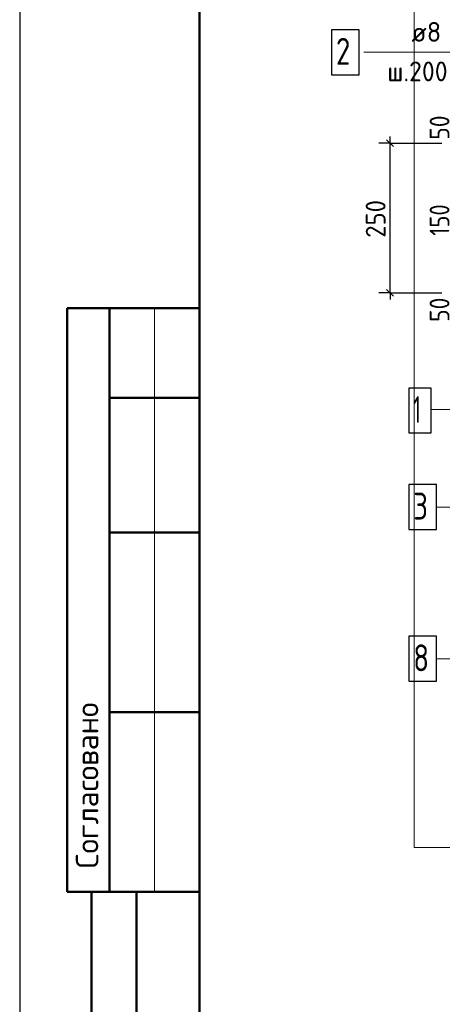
# Model space of a CAD drawing. Header units: millimetres. Extents: x 0 to 50412, y 0 to 35640.
# Tile 2 of 19: x 0 to 5642, y 9300 to 22452. Entities that reach past the tile are written whole.
import ezdxf

# ---------------------------------------------------------------- set-up
doc = ezdxf.new("R2010")
doc.units = ezdxf.units.MM
doc.linetypes.add('______2', pattern=[324, 240, -84])
doc.layers.add('Standard', color=7, linetype='Continuous', lineweight=25)
doc.layers.add('Позиционная метка линия выноска', color=7, linetype='Continuous', lineweight=13)
for name, color, linetype, true_color in [('Стена фоновая арматура У1', 7, '______2', 0xa0a0a0), ('Стена фоновая арматура Х1', 7, '______2', 0xa0a0a0), ('Стена фоновая затяжка С-обр.', 7, '______2', 0xa0a0a0), ('Стена Хомут', 7, '______2', 0xa0a0a0)]:
    doc.layers.add(name, color=color, linetype=linetype, true_color=true_color)
doc.styles.add('ISOCPEUR', font='txt')

msp = doc.modelspace()

# ---------------------------------------------------------------- linework, layer by layer
at = {"layer": 'Standard', "color": 7, "linetype": 'Continuous', "lineweight": 25, "transparency": 33554687}
for p, q in [((2400, 35040), (2400, 1270)), ((4989, 20758), (4899, 20848)), ((4989, 18758), (4899, 18848))]:
    msp.add_line(p, q, dxfattribs=at)
at = {"layer": 'Standard', "color": 7, "linetype": 'Continuous', "lineweight": -3, "transparency": 33554687}
for p, q in [((4944, 20803), (4794, 20803)), ((4944, 20803), (4944, 20893)), ((4944, 20803), (5094, 20803)), ((4944, 20803), (5637, 20803)), ((4944, 18803), (4794, 18803)), ((4944, 18803), (5094, 18803)), ((4944, 18803), (5637, 18803)), ((4944, 18803), (4944, 18713))]:
    msp.add_line(p, q, dxfattribs=at)
at = {"layer": 'Standard', "color": 7, "linetype": 'Continuous', "lineweight": 50, "transparency": 33554687}
for p, q in [((7, 18600), (0, 18600)), ((2400, 18600), (632, 18600)), ((632, 18600), (632, 10800)), ((632, 18600), (632, 10800)), ((1200, 18600), (1200, 10800)), ((2400, 17400), (1200, 17400)), ((2400, 15600), (1200, 15600)), ((2400, 13200), (1200, 13200)), ((0, 10800), (7, 10800)), ((632, 10800), (2400, 10800)), ((960, 600), (960, 10800)), ((960, 600), (960, 10800)), ((1560, 600), (1560, 10800))]:
    msp.add_line(p, q, dxfattribs=at)
at = {"layer": 'Standard', "color": 7, "linetype": 'Continuous', "lineweight": 13, "transparency": 33554687}
msp.add_line((1800, 18600), (1800, 10800), dxfattribs=at)
at = {"layer": 'Standard', "color": 7, "linetype": 'Continuous', "lineweight": 25, "transparency": 33554687}
msp.add_lwpolyline([(0, 0), (50400, 0), (50400, 35640), (0, 35640), (0, 0)], close=True, dxfattribs=at)
at = {"layer": 'Standard', "color": 7, "linetype": 'Continuous', "lineweight": 50, "transparency": 33554687}
msp.add_lwpolyline([(2400, 35040), (49800, 35040), (49800, 600), (2400, 600), (2400, 35040)], close=True, dxfattribs=at)
at = {"layer": 'Standard', "color": 254, "linetype": 'Continuous', "lineweight": 18, "true_color": 0xc4c4ff, "transparency": 33554687}
msp.add_lwpolyline([(5268, 11394), (15995, 11394), (15995, 23061), (5268, 23061), (5268, 11394)], dxfattribs=at)
at = {"layer": 'Standard', "color": 7, "linetype": 'Continuous', "lineweight": -3, "transparency": 33554687}
msp.add_lwpolyline([(4944, 18803), (4944, 19429), (4944, 19429), (4944, 20803)], dxfattribs=at)
at = {"layer": 'Позиционная метка линия выноска', "color": 7, "linetype": 'Continuous', "lineweight": 13, "transparency": 33554687}
msp.add_line((5566, 13916), (11325, 13916), dxfattribs=at)
for points in [[(7200, 19123), (7200, 22017), (4594, 22017)], [(8541, 20403), (9220, 19724), (9220, 17244), (5494, 17244)], [(5566, 15942), (9430, 15942), (9750, 15942), (9750, 18422), (10160, 19499)]]:
    msp.add_lwpolyline(points, dxfattribs=at)
at = {"layer": 'Стена фоновая арматура У1', "color": 7, "linetype": 'Continuous', "lineweight": 25, "transparency": 33554687}
msp.add_lwpolyline([(4162, 21717), (4534, 21717), (4534, 22317), (4162, 22317), (4162, 21717)], dxfattribs=at)
at = {"layer": 'Стена фоновая арматура Х1', "color": 7, "linetype": 'Continuous', "lineweight": 25, "transparency": 33554687}
msp.add_lwpolyline([(5194, 16932), (5494, 16932), (5494, 17532), (5194, 17532), (5194, 16932)], dxfattribs=at)
at = {"layer": 'Стена фоновая затяжка С-обр.', "color": 7, "linetype": 'Continuous', "lineweight": 25, "transparency": 33554687}
msp.add_lwpolyline([(5194, 15642), (5566, 15642), (5566, 16242), (5194, 16242), (5194, 15642)], dxfattribs=at)
at = {"layer": 'Стена Хомут', "color": 7, "linetype": 'Continuous', "lineweight": 25, "transparency": 33554687}
msp.add_lwpolyline([(5194, 13616), (5566, 13616), (5566, 14216), (5194, 14216), (5194, 13616)], dxfattribs=at)

# ---------------------------------------------------------------- texts
at = {"layer": 'Standard', "color": 7, "linetype": 'Continuous', "lineweight": 25, "transparency": 33554687, "char_height": 264, "attachment_point": 7, "rotation": 90, "style": 'ISOCPEUR'}
for s, insert, width in [('\\W0.87;50', (5737, 20848), 484.72), ('\\W0.91;250', (4884, 19539), 674.39), ('\\W0.83;150', (5737, 19566), 610.29), ('\\W0.87;50', (5737, 18415), 484.71)]:
    msp.add_mtext(s, dxfattribs=dict(at, insert=insert, width=width))
at = {"layer": 'Standard', "color": 7, "linetype": 'Continuous', "lineweight": 50, "transparency": 33554687, "insert": (1050, 11114), "char_height": 300, "width": 2486.25, "attachment_point": 7, "rotation": 90, "style": 'ISOCPEUR'}
msp.add_mtext('\\A1;{\\fISOCPEUR|i0|b0;\\H300.000000;\\W1.000000;\\C7;Согласовано}\\P', dxfattribs=at)
at = {"layer": 'Стена фоновая арматура У1', "color": 7, "linetype": 'Continuous', "lineweight": 13, "transparency": 33554687, "attachment_point": 7, "style": 'ISOCPEUR'}
for s, insert, char_height, width in [('\\W0.97;ø8 L=п.м. ', (5230, 22157), 264, 1790.25), ('\\W0.78;2', (4222, 21849), 360, 391.71), ('\\W0.95;ш.200 ', (4907, 21629), 264, 1154.56)]:
    msp.add_mtext(s, dxfattribs=dict(at, insert=insert, char_height=char_height, width=width))
at = {"layer": 'Стена фоновая арматура Х1', "color": 7, "linetype": 'Continuous', "lineweight": 13, "transparency": 33554687, "insert": (5254, 17064), "char_height": 360, "width": 279.99, "attachment_point": 7, "style": 'ISOCPEUR'}
msp.add_mtext('\\W0.56;1', dxfattribs=at)
at = {"layer": 'Стена фоновая затяжка С-обр.', "color": 7, "linetype": 'Continuous', "lineweight": 13, "transparency": 33554687, "insert": (5254, 15774), "char_height": 360, "width": 391.69, "attachment_point": 7, "style": 'ISOCPEUR'}
msp.add_mtext('\\W0.78;3', dxfattribs=at)
at = {"layer": 'Стена Хомут', "color": 7, "linetype": 'Continuous', "lineweight": 13, "transparency": 33554687, "insert": (5254, 13748), "char_height": 360, "width": 391.69, "attachment_point": 7, "style": 'ISOCPEUR'}
msp.add_mtext('\\W0.78;8', dxfattribs=at)

doc.saveas('drawing.dxf')
